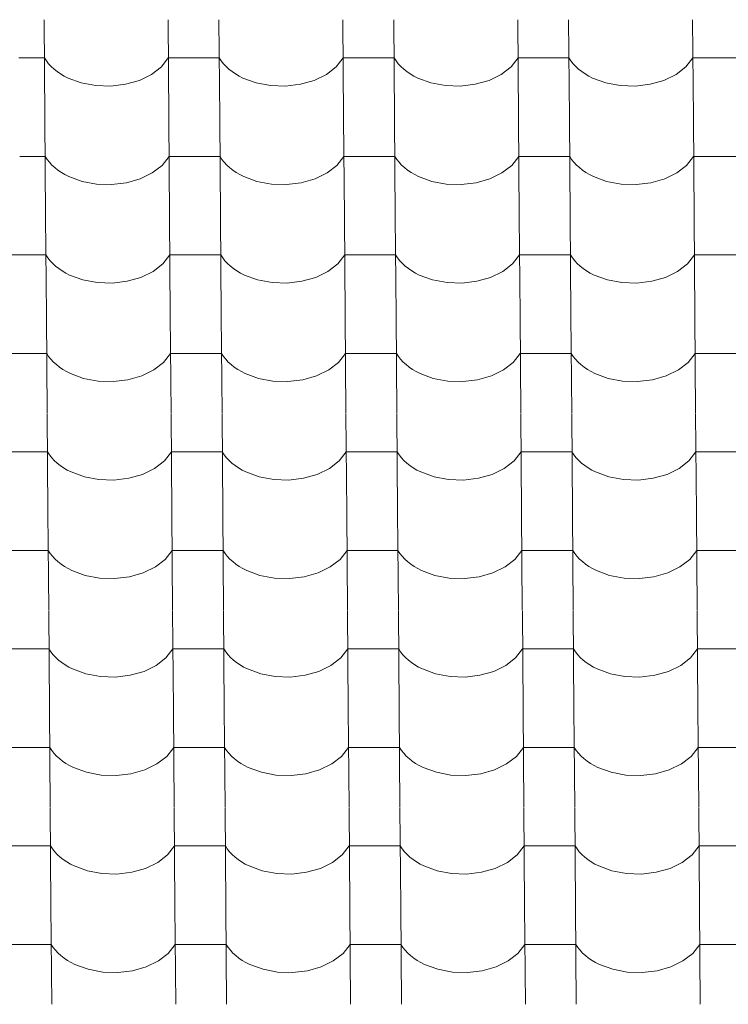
# Model space of a CAD drawing. Header units: millimetres. Extents: x -27785 to 104762, y -947 to 11132.
# Tile 121 of 146: x -3884 to -3216, y 8062 to 8991. Entities that reach past the tile are written whole.
import ezdxf

# ---------------------------------------------------------------- set-up
doc = ezdxf.new("R2010")
doc.units = ezdxf.units.MM
doc.header["$MEASUREMENT"] = 0
doc.layers.add('POHLED JIŽNÍ_1_Bourané_Výplně - Povrchové', color=7, linetype='Continuous')
doc.layers.add('POHLED JIŽNÍ_1_Konstrukce - nosné', color=7, linetype='Continuous')

# ---------------------------------------------------------------- blocks, each defined once
blk = doc.blocks.new('*X2', base_point=(-29303.7, -27473.93))
at = {"layer": 'POHLED JIŽNÍ_1_Bourané_Výplně - Povrchové', "color": 7, "linetype": 'Continuous', "lineweight": 13}
for p, q in [((-3861.29, 8991.3), (-3860.57, 8898.62)), ((-3744.33, 8991.3), (-3743.61, 8898.62)), ((-3696.29, 8991.3), (-3695.57, 8898.62)), ((-3579.33, 8991.3), (-3578.61, 8898.62)), ((-3531.3, 8991.3), (-3530.58, 8898.62)), ((-3414.34, 8991.3), (-3413.61, 8898.62)), ((-3366.3, 8991.3), (-3365.58, 8898.62)), ((-3249.34, 8991.3), (-3248.62, 8898.62)), ((-3861.01, 8955.14), (-3885.02, 8955.14)), ((-3861.01, 8955.14), (-3859.16, 8952.35)), ((-3750.65, 8946.75), (-3744.05, 8955.14)), ((-3720.03, 8955.14), (-3744.05, 8955.14)), ((-3696.01, 8955.14), (-3720.03, 8955.14)), ((-3696.01, 8955.14), (-3694.17, 8952.35)), ((-3585.65, 8946.75), (-3579.05, 8955.14)), ((-3555.03, 8955.14), (-3579.05, 8955.14)), ((-3531.02, 8955.14), (-3555.03, 8955.14)), ((-3531.02, 8955.14), (-3529.17, 8952.35)), ((-3420.66, 8946.75), (-3414.05, 8955.14)), ((-3390.04, 8955.14), (-3414.05, 8955.14)), ((-3366.02, 8955.14), (-3390.04, 8955.14)), ((-3366.02, 8955.14), (-3364.17, 8952.35)), ((-3255.66, 8946.75), (-3249.06, 8955.14)), ((-3225.04, 8955.14), (-3249.06, 8955.14)), ((-3201.02, 8955.14), (-3225.04, 8955.14)), ((-3859.16, 8952.35), (-3857.02, 8949.65)), ((-3857.02, 8949.65), (-3854.59, 8947.06)), ((-3854.59, 8947.06), (-3851.89, 8944.6)), ((-3851.89, 8944.6), (-3848.93, 8942.27)), ((-3759.9, 8939.58), (-3750.65, 8946.75)), ((-3694.17, 8952.35), (-3692.02, 8949.65)), ((-3692.02, 8949.65), (-3689.6, 8947.06)), ((-3689.6, 8947.06), (-3686.9, 8944.6)), ((-3686.9, 8944.6), (-3683.94, 8942.27)), ((-3594.91, 8939.58), (-3585.65, 8946.75)), ((-3529.17, 8952.35), (-3527.03, 8949.65)), ((-3527.03, 8949.65), (-3524.6, 8947.06)), ((-3524.6, 8947.06), (-3521.9, 8944.6)), ((-3521.9, 8944.6), (-3518.94, 8942.27)), ((-3429.91, 8939.58), (-3420.66, 8946.75)), ((-3364.17, 8952.35), (-3362.03, 8949.65)), ((-3362.03, 8949.65), (-3359.6, 8947.06)), ((-3359.6, 8947.06), (-3356.9, 8944.6)), ((-3356.9, 8944.6), (-3353.95, 8942.27)), ((-3264.91, 8939.58), (-3255.66, 8946.75)), ((-3848.93, 8942.27), (-3845.73, 8940.09)), ((-3845.73, 8940.09), (-3842.3, 8938.07)), ((-3842.3, 8938.07), (-3838.67, 8936.23)), ((-3838.67, 8936.23), (-3826.19, 8931.65)), ((-3771.34, 8933.99), (-3759.9, 8939.58)), ((-3683.94, 8942.27), (-3680.74, 8940.09)), ((-3680.74, 8940.09), (-3677.31, 8938.07)), ((-3677.31, 8938.07), (-3673.67, 8936.23)), ((-3673.67, 8936.23), (-3661.19, 8931.65)), ((-3606.34, 8933.99), (-3594.91, 8939.58)), ((-3518.94, 8942.27), (-3515.74, 8940.09)), ((-3515.74, 8940.09), (-3512.31, 8938.07)), ((-3512.31, 8938.07), (-3508.68, 8936.23)), ((-3508.68, 8936.23), (-3496.2, 8931.65)), ((-3441.34, 8933.99), (-3429.91, 8939.58)), ((-3353.95, 8942.27), (-3350.74, 8940.09)), ((-3350.74, 8940.09), (-3347.32, 8938.07)), ((-3347.32, 8938.07), (-3343.68, 8936.23)), ((-3343.68, 8936.23), (-3331.2, 8931.65)), ((-3276.35, 8933.99), (-3264.91, 8939.58)), ((-3826.19, 8931.65), (-3812.51, 8929.07)), ((-3812.51, 8929.07), (-3798.33, 8928.6)), ((-3798.33, 8928.6), (-3784.37, 8930.27)), ((-3784.37, 8930.27), (-3771.34, 8933.99)), ((-3661.19, 8931.65), (-3647.51, 8929.07)), ((-3647.51, 8929.07), (-3633.33, 8928.6)), ((-3633.33, 8928.6), (-3619.37, 8930.27)), ((-3619.37, 8930.27), (-3606.34, 8933.99)), ((-3496.2, 8931.65), (-3482.52, 8929.07)), ((-3482.52, 8929.07), (-3468.34, 8928.6)), ((-3468.34, 8928.6), (-3454.37, 8930.27)), ((-3454.37, 8930.27), (-3441.34, 8933.99)), ((-3331.2, 8931.65), (-3317.52, 8929.07)), ((-3317.52, 8929.07), (-3303.34, 8928.6)), ((-3303.34, 8928.6), (-3289.38, 8930.27)), ((-3289.38, 8930.27), (-3276.35, 8933.99)), ((-3860.57, 8898.29), (-3859.84, 8805.61)), ((-3743.6, 8898.29), (-3742.88, 8805.61)), ((-3695.57, 8898.29), (-3694.85, 8805.61)), ((-3578.61, 8898.29), (-3577.89, 8805.61)), ((-3530.57, 8898.29), (-3529.85, 8805.61)), ((-3413.61, 8898.29), (-3412.89, 8805.61)), ((-3365.58, 8898.29), (-3364.86, 8805.61)), ((-3248.62, 8898.29), (-3247.89, 8805.61)), ((-3860.28, 8862.13), (-3884.3, 8862.13)), ((-3860.28, 8862.13), (-3858.44, 8859.34)), ((-3749.92, 8853.74), (-3743.32, 8862.13)), ((-3719.31, 8862.13), (-3743.32, 8862.13)), ((-3695.29, 8862.13), (-3719.31, 8862.13)), ((-3695.29, 8862.13), (-3693.44, 8859.34)), ((-3584.93, 8853.74), (-3578.33, 8862.13)), ((-3554.31, 8862.13), (-3578.33, 8862.13)), ((-3530.29, 8862.13), (-3554.31, 8862.13)), ((-3530.29, 8862.13), (-3528.45, 8859.34)), ((-3419.93, 8853.74), (-3413.33, 8862.13)), ((-3389.31, 8862.13), (-3413.33, 8862.13)), ((-3365.3, 8862.13), (-3389.31, 8862.13)), ((-3365.3, 8862.13), (-3363.45, 8859.34)), ((-3254.94, 8853.74), (-3248.33, 8862.13)), ((-3224.32, 8862.13), (-3248.33, 8862.13)), ((-3200.3, 8862.13), (-3224.32, 8862.13)), ((-3858.44, 8859.34), (-3856.3, 8856.64)), ((-3856.3, 8856.64), (-3853.87, 8854.05)), ((-3853.87, 8854.05), (-3851.17, 8851.59)), ((-3851.17, 8851.59), (-3848.21, 8849.26)), ((-3759.18, 8846.57), (-3749.92, 8853.74)), ((-3693.44, 8859.34), (-3691.3, 8856.64)), ((-3691.3, 8856.64), (-3688.87, 8854.05)), ((-3688.87, 8854.05), (-3686.17, 8851.59)), ((-3686.17, 8851.59), (-3683.21, 8849.26)), ((-3594.18, 8846.57), (-3584.93, 8853.74)), ((-3528.45, 8859.34), (-3526.3, 8856.64)), ((-3526.3, 8856.64), (-3523.88, 8854.05)), ((-3523.88, 8854.05), (-3521.18, 8851.59)), ((-3521.18, 8851.59), (-3518.22, 8849.26)), ((-3429.19, 8846.57), (-3419.93, 8853.74)), ((-3363.45, 8859.34), (-3361.31, 8856.64)), ((-3361.31, 8856.64), (-3358.88, 8854.05)), ((-3358.88, 8854.05), (-3356.18, 8851.59)), ((-3356.18, 8851.59), (-3353.22, 8849.26)), ((-3264.19, 8846.57), (-3254.94, 8853.74)), ((-3848.21, 8849.26), (-3845.01, 8847.08)), ((-3845.01, 8847.08), (-3841.58, 8845.07)), ((-3841.58, 8845.07), (-3837.94, 8843.22)), ((-3837.94, 8843.22), (-3825.47, 8838.64)), ((-3770.61, 8840.98), (-3759.18, 8846.57)), ((-3683.21, 8849.26), (-3680.01, 8847.08)), ((-3680.01, 8847.08), (-3676.58, 8845.07)), ((-3676.58, 8845.07), (-3672.95, 8843.22)), ((-3672.95, 8843.22), (-3660.47, 8838.64)), ((-3605.62, 8840.98), (-3594.18, 8846.57)), ((-3518.22, 8849.26), (-3515.02, 8847.08)), ((-3515.02, 8847.08), (-3511.59, 8845.07)), ((-3511.59, 8845.07), (-3507.95, 8843.22)), ((-3507.95, 8843.22), (-3495.47, 8838.64)), ((-3440.62, 8840.98), (-3429.19, 8846.57)), ((-3353.22, 8849.26), (-3350.02, 8847.08)), ((-3350.02, 8847.08), (-3346.59, 8845.07)), ((-3346.59, 8845.07), (-3342.96, 8843.22)), ((-3342.96, 8843.22), (-3330.48, 8838.64)), ((-3275.62, 8840.98), (-3264.19, 8846.57)), ((-3825.47, 8838.64), (-3811.79, 8836.06)), ((-3811.79, 8836.06), (-3797.6, 8835.59)), ((-3797.6, 8835.59), (-3783.64, 8837.26)), ((-3783.64, 8837.26), (-3770.61, 8840.98)), ((-3660.47, 8838.64), (-3646.79, 8836.06)), ((-3646.79, 8836.06), (-3632.61, 8835.59)), ((-3632.61, 8835.59), (-3618.65, 8837.26)), ((-3618.65, 8837.26), (-3605.62, 8840.98)), ((-3495.47, 8838.64), (-3481.79, 8836.06)), ((-3481.79, 8836.06), (-3467.61, 8835.59)), ((-3467.61, 8835.59), (-3453.65, 8837.26)), ((-3453.65, 8837.26), (-3440.62, 8840.98)), ((-3330.48, 8838.64), (-3316.8, 8836.06)), ((-3316.8, 8836.06), (-3302.62, 8835.59)), ((-3302.62, 8835.59), (-3288.65, 8837.26)), ((-3288.65, 8837.26), (-3275.62, 8840.98)), ((-3859.84, 8805.28), (-3859.12, 8712.6)), ((-3742.88, 8805.28), (-3742.16, 8712.6)), ((-3694.85, 8805.28), (-3694.12, 8712.6)), ((-3577.88, 8805.28), (-3577.16, 8712.6)), ((-3529.85, 8805.28), (-3529.13, 8712.6)), ((-3412.89, 8805.28), (-3412.17, 8712.6)), ((-3364.85, 8805.28), (-3364.13, 8712.6)), ((-3247.89, 8805.28), (-3247.17, 8712.6)), ((-3883.58, 8769.12), (-3907.59, 8769.12)), ((-3859.56, 8769.12), (-3883.58, 8769.12)), ((-3859.56, 8769.12), (-3857.71, 8766.33)), ((-3749.2, 8760.73), (-3742.6, 8769.12)), ((-3718.58, 8769.12), (-3742.6, 8769.12)), ((-3694.56, 8769.12), (-3718.58, 8769.12)), ((-3694.56, 8769.12), (-3692.72, 8766.33)), ((-3584.21, 8760.73), (-3577.6, 8769.12)), ((-3553.59, 8769.12), (-3577.6, 8769.12)), ((-3529.57, 8769.12), (-3553.59, 8769.12)), ((-3529.57, 8769.12), (-3527.72, 8766.33)), ((-3419.21, 8760.73), (-3412.61, 8769.12)), ((-3388.59, 8769.12), (-3412.61, 8769.12)), ((-3364.57, 8769.12), (-3388.59, 8769.12)), ((-3364.57, 8769.12), (-3362.73, 8766.33)), ((-3254.21, 8760.73), (-3247.61, 8769.12)), ((-3223.59, 8769.12), (-3247.61, 8769.12)), ((-3199.58, 8769.12), (-3223.59, 8769.12)), ((-3857.71, 8766.33), (-3855.57, 8763.63)), ((-3855.57, 8763.63), (-3853.14, 8761.04)), ((-3853.14, 8761.04), (-3850.44, 8758.58)), ((-3850.44, 8758.58), (-3847.49, 8756.25)), ((-3758.46, 8753.56), (-3749.2, 8760.73)), ((-3692.72, 8766.33), (-3690.58, 8763.63)), ((-3690.58, 8763.63), (-3688.15, 8761.04)), ((-3688.15, 8761.04), (-3685.45, 8758.58)), ((-3685.45, 8758.58), (-3682.49, 8756.25)), ((-3593.46, 8753.56), (-3584.21, 8760.73)), ((-3527.72, 8766.33), (-3525.58, 8763.63)), ((-3525.58, 8763.63), (-3523.15, 8761.04)), ((-3523.15, 8761.04), (-3520.45, 8758.58)), ((-3520.45, 8758.58), (-3517.49, 8756.25)), ((-3428.46, 8753.56), (-3419.21, 8760.73)), ((-3362.73, 8766.33), (-3360.58, 8763.63)), ((-3360.58, 8763.63), (-3358.16, 8761.04)), ((-3358.16, 8761.04), (-3355.46, 8758.58)), ((-3355.46, 8758.58), (-3352.5, 8756.25)), ((-3263.47, 8753.56), (-3254.21, 8760.73)), ((-3847.49, 8756.25), (-3844.28, 8754.07)), ((-3844.28, 8754.07), (-3840.86, 8752.06)), ((-3840.86, 8752.06), (-3837.22, 8750.21)), ((-3837.22, 8750.21), (-3824.74, 8745.64)), ((-3769.89, 8747.97), (-3758.46, 8753.56)), ((-3682.49, 8756.25), (-3679.29, 8754.07)), ((-3679.29, 8754.07), (-3675.86, 8752.06)), ((-3675.86, 8752.06), (-3672.22, 8750.21)), ((-3672.22, 8750.21), (-3659.75, 8745.64)), ((-3604.89, 8747.97), (-3593.46, 8753.56)), ((-3517.49, 8756.25), (-3514.29, 8754.07)), ((-3514.29, 8754.07), (-3510.86, 8752.06)), ((-3510.86, 8752.06), (-3507.23, 8750.21)), ((-3507.23, 8750.21), (-3494.75, 8745.64)), ((-3439.9, 8747.97), (-3428.46, 8753.56)), ((-3352.5, 8756.25), (-3349.3, 8754.07)), ((-3349.3, 8754.07), (-3345.87, 8752.06)), ((-3345.87, 8752.06), (-3342.23, 8750.21)), ((-3342.23, 8750.21), (-3329.75, 8745.64)), ((-3274.9, 8747.97), (-3263.47, 8753.56)), ((-3824.74, 8745.64), (-3811.06, 8743.05)), ((-3811.06, 8743.05), (-3796.88, 8742.58)), ((-3796.88, 8742.58), (-3782.92, 8744.25)), ((-3782.92, 8744.25), (-3769.89, 8747.97)), ((-3659.75, 8745.64), (-3646.07, 8743.05)), ((-3646.07, 8743.05), (-3631.88, 8742.58)), ((-3631.88, 8742.58), (-3617.92, 8744.25)), ((-3617.92, 8744.25), (-3604.89, 8747.97)), ((-3494.75, 8745.64), (-3481.07, 8743.05)), ((-3481.07, 8743.05), (-3466.89, 8742.58)), ((-3466.89, 8742.58), (-3452.93, 8744.25)), ((-3452.93, 8744.25), (-3439.9, 8747.97)), ((-3329.75, 8745.64), (-3316.07, 8743.05)), ((-3316.07, 8743.05), (-3301.89, 8742.58)), ((-3301.89, 8742.58), (-3287.93, 8744.25)), ((-3287.93, 8744.25), (-3274.9, 8747.97)), ((-3859.12, 8712.27), (-3858.4, 8619.59)), ((-3742.16, 8712.27), (-3741.44, 8619.59)), ((-3694.12, 8712.27), (-3693.4, 8619.59)), ((-3577.16, 8712.27), (-3576.44, 8619.59)), ((-3529.13, 8712.27), (-3528.41, 8619.59)), ((-3412.16, 8712.27), (-3411.44, 8619.59)), ((-3364.13, 8712.27), (-3363.41, 8619.59)), ((-3247.17, 8712.27), (-3246.45, 8619.59)), ((-3882.85, 8676.11), (-3906.87, 8676.11)), ((-3858.84, 8676.11), (-3882.85, 8676.11)), ((-3858.84, 8676.11), (-3856.99, 8673.32)), ((-3748.48, 8667.73), (-3741.87, 8676.11)), ((-3717.86, 8676.11), (-3741.87, 8676.11)), ((-3693.84, 8676.11), (-3717.86, 8676.11)), ((-3693.84, 8676.11), (-3692, 8673.32)), ((-3583.48, 8667.73), (-3576.88, 8676.11)), ((-3552.86, 8676.11), (-3576.88, 8676.11)), ((-3528.84, 8676.11), (-3552.86, 8676.11)), ((-3528.84, 8676.11), (-3527, 8673.32)), ((-3418.49, 8667.73), (-3411.88, 8676.11)), ((-3387.87, 8676.11), (-3411.88, 8676.11)), ((-3363.85, 8676.11), (-3387.87, 8676.11)), ((-3363.85, 8676.11), (-3362, 8673.32)), ((-3253.49, 8667.73), (-3246.89, 8676.11)), ((-3222.87, 8676.11), (-3246.89, 8676.11)), ((-3198.85, 8676.11), (-3222.87, 8676.11)), ((-3856.99, 8673.32), (-3854.85, 8670.62)), ((-3854.85, 8670.62), (-3852.42, 8668.03)), ((-3852.42, 8668.03), (-3849.72, 8665.57)), ((-3849.72, 8665.57), (-3846.76, 8663.24)), ((-3757.73, 8660.55), (-3748.48, 8667.73)), ((-3692, 8673.32), (-3689.85, 8670.62)), ((-3689.85, 8670.62), (-3687.43, 8668.03)), ((-3687.43, 8668.03), (-3684.72, 8665.57)), ((-3684.72, 8665.57), (-3681.77, 8663.24)), ((-3592.74, 8660.55), (-3583.48, 8667.73)), ((-3527, 8673.32), (-3524.86, 8670.62)), ((-3524.86, 8670.62), (-3522.43, 8668.03)), ((-3522.43, 8668.03), (-3519.73, 8665.57)), ((-3519.73, 8665.57), (-3516.77, 8663.24)), ((-3427.74, 8660.55), (-3418.49, 8667.73)), ((-3362, 8673.32), (-3359.86, 8670.62)), ((-3359.86, 8670.62), (-3357.43, 8668.03)), ((-3357.43, 8668.03), (-3354.73, 8665.57)), ((-3354.73, 8665.57), (-3351.77, 8663.24)), ((-3262.74, 8660.55), (-3253.49, 8667.73)), ((-3846.76, 8663.24), (-3843.56, 8661.07)), ((-3843.56, 8661.07), (-3840.13, 8659.05)), ((-3840.13, 8659.05), (-3836.5, 8657.2)), ((-3836.5, 8657.2), (-3824.02, 8652.63)), ((-3769.16, 8654.96), (-3757.73, 8660.55)), ((-3681.77, 8663.24), (-3678.56, 8661.07)), ((-3678.56, 8661.07), (-3675.14, 8659.05)), ((-3675.14, 8659.05), (-3671.5, 8657.2)), ((-3671.5, 8657.2), (-3659.02, 8652.63)), ((-3604.17, 8654.96), (-3592.74, 8660.55)), ((-3516.77, 8663.24), (-3513.57, 8661.07)), ((-3513.57, 8661.07), (-3510.14, 8659.05)), ((-3510.14, 8659.05), (-3506.51, 8657.2)), ((-3506.51, 8657.2), (-3494.03, 8652.63)), ((-3439.17, 8654.96), (-3427.74, 8660.55)), ((-3351.77, 8663.24), (-3348.57, 8661.07)), ((-3348.57, 8661.07), (-3345.15, 8659.05)), ((-3345.15, 8659.05), (-3341.51, 8657.2)), ((-3341.51, 8657.2), (-3329.03, 8652.63)), ((-3274.18, 8654.96), (-3262.74, 8660.55)), ((-3824.02, 8652.63), (-3810.34, 8650.04)), ((-3810.34, 8650.04), (-3796.16, 8649.57)), ((-3796.16, 8649.57), (-3782.19, 8651.24)), ((-3782.19, 8651.24), (-3769.16, 8654.96)), ((-3659.02, 8652.63), (-3645.34, 8650.04)), ((-3645.34, 8650.04), (-3631.16, 8649.57)), ((-3631.16, 8649.57), (-3617.2, 8651.24)), ((-3617.2, 8651.24), (-3604.17, 8654.96)), ((-3494.03, 8652.63), (-3480.35, 8650.04)), ((-3480.35, 8650.04), (-3466.16, 8649.57)), ((-3466.16, 8649.57), (-3452.2, 8651.24)), ((-3452.2, 8651.24), (-3439.17, 8654.96)), ((-3329.03, 8652.63), (-3315.35, 8650.04)), ((-3315.35, 8650.04), (-3301.17, 8649.57)), ((-3301.17, 8649.57), (-3287.21, 8651.24)), ((-3287.21, 8651.24), (-3274.18, 8654.96)), ((-3858.39, 8619.26), (-3857.67, 8526.58)), ((-3741.43, 8619.26), (-3740.71, 8526.58)), ((-3693.4, 8619.26), (-3692.68, 8526.58)), ((-3576.44, 8619.26), (-3575.72, 8526.58)), ((-3528.4, 8619.26), (-3527.68, 8526.58)), ((-3411.44, 8619.26), (-3410.72, 8526.58)), ((-3363.41, 8619.26), (-3362.69, 8526.58)), ((-3246.44, 8619.26), (-3245.72, 8526.58)), ((-3882.13, 8583.1), (-3906.15, 8583.1)), ((-3858.11, 8583.1), (-3882.13, 8583.1)), ((-3858.11, 8583.1), (-3856.27, 8580.31)), ((-3747.75, 8574.72), (-3741.15, 8583.1)), ((-3717.13, 8583.1), (-3741.15, 8583.1)), ((-3693.12, 8583.1), (-3717.13, 8583.1)), ((-3693.12, 8583.1), (-3691.27, 8580.31)), ((-3582.76, 8574.72), (-3576.16, 8583.1)), ((-3552.14, 8583.1), (-3576.16, 8583.1)), ((-3528.12, 8583.1), (-3552.14, 8583.1)), ((-3528.12, 8583.1), (-3526.28, 8580.31)), ((-3417.76, 8574.72), (-3411.16, 8583.1)), ((-3387.14, 8583.1), (-3411.16, 8583.1)), ((-3363.13, 8583.1), (-3387.14, 8583.1)), ((-3363.13, 8583.1), (-3361.28, 8580.31)), ((-3252.77, 8574.72), (-3246.16, 8583.1)), ((-3222.15, 8583.1), (-3246.16, 8583.1)), ((-3198.13, 8583.1), (-3222.15, 8583.1)), ((-3856.27, 8580.31), (-3854.13, 8577.61)), ((-3854.13, 8577.61), (-3851.7, 8575.03)), ((-3851.7, 8575.03), (-3849, 8572.56)), ((-3849, 8572.56), (-3846.04, 8570.24)), ((-3757.01, 8567.54), (-3747.75, 8574.72)), ((-3691.27, 8580.31), (-3689.13, 8577.61)), ((-3689.13, 8577.61), (-3686.7, 8575.03)), ((-3686.7, 8575.03), (-3684, 8572.56)), ((-3684, 8572.56), (-3681.04, 8570.24)), ((-3592.01, 8567.54), (-3582.76, 8574.72)), ((-3526.28, 8580.31), (-3524.13, 8577.61)), ((-3524.13, 8577.61), (-3521.71, 8575.03)), ((-3521.71, 8575.03), (-3519.01, 8572.56)), ((-3519.01, 8572.56), (-3516.05, 8570.24)), ((-3427.02, 8567.54), (-3417.76, 8574.72)), ((-3361.28, 8580.31), (-3359.14, 8577.61)), ((-3359.14, 8577.61), (-3356.71, 8575.03)), ((-3356.71, 8575.03), (-3354.01, 8572.56)), ((-3354.01, 8572.56), (-3351.05, 8570.24)), ((-3262.02, 8567.54), (-3252.77, 8574.72)), ((-3846.04, 8570.24), (-3842.84, 8568.06)), ((-3842.84, 8568.06), (-3839.41, 8566.04)), ((-3839.41, 8566.04), (-3835.77, 8564.19)), ((-3835.77, 8564.19), (-3823.29, 8559.62)), ((-3768.44, 8561.95), (-3757.01, 8567.54)), ((-3681.04, 8570.24), (-3677.84, 8568.06)), ((-3677.84, 8568.06), (-3674.41, 8566.04)), ((-3674.41, 8566.04), (-3670.78, 8564.19)), ((-3670.78, 8564.19), (-3658.3, 8559.62)), ((-3603.45, 8561.95), (-3592.01, 8567.54)), ((-3516.05, 8570.24), (-3512.85, 8568.06)), ((-3512.85, 8568.06), (-3509.42, 8566.04)), ((-3509.42, 8566.04), (-3505.78, 8564.19)), ((-3505.78, 8564.19), (-3493.3, 8559.62)), ((-3438.45, 8561.95), (-3427.02, 8567.54)), ((-3351.05, 8570.24), (-3347.85, 8568.06)), ((-3347.85, 8568.06), (-3344.42, 8566.04)), ((-3344.42, 8566.04), (-3340.79, 8564.19)), ((-3340.79, 8564.19), (-3328.31, 8559.62)), ((-3273.45, 8561.95), (-3262.02, 8567.54)), ((-3823.29, 8559.62), (-3809.62, 8557.03)), ((-3809.62, 8557.03), (-3795.43, 8556.56)), ((-3795.43, 8556.56), (-3781.47, 8558.23)), ((-3781.47, 8558.23), (-3768.44, 8561.95)), ((-3658.3, 8559.62), (-3644.62, 8557.03)), ((-3644.62, 8557.03), (-3630.44, 8556.56)), ((-3630.44, 8556.56), (-3616.48, 8558.23)), ((-3616.48, 8558.23), (-3603.45, 8561.95)), ((-3493.3, 8559.62), (-3479.62, 8557.03)), ((-3479.62, 8557.03), (-3465.44, 8556.56)), ((-3465.44, 8556.56), (-3451.48, 8558.23)), ((-3451.48, 8558.23), (-3438.45, 8561.95)), ((-3328.31, 8559.62), (-3314.63, 8557.03)), ((-3314.63, 8557.03), (-3300.45, 8556.56)), ((-3300.45, 8556.56), (-3286.48, 8558.23)), ((-3286.48, 8558.23), (-3273.45, 8561.95)), ((-3857.67, 8526.25), (-3856.95, 8433.57)), ((-3740.71, 8526.25), (-3739.99, 8433.57)), ((-3692.67, 8526.25), (-3691.95, 8433.57)), ((-3575.71, 8526.25), (-3574.99, 8433.57)), ((-3527.68, 8526.25), (-3526.96, 8433.57)), ((-3410.72, 8526.25), (-3410, 8433.57)), ((-3362.68, 8526.25), (-3361.96, 8433.57)), ((-3245.72, 8526.25), (-3245, 8433.57)), ((-3881.41, 8490.09), (-3905.42, 8490.09)), ((-3857.39, 8490.09), (-3881.41, 8490.09)), ((-3857.39, 8490.09), (-3855.54, 8487.3)), ((-3747.03, 8481.71), (-3740.43, 8490.09)), ((-3716.41, 8490.09), (-3740.43, 8490.09)), ((-3692.39, 8490.09), (-3716.41, 8490.09)), ((-3692.39, 8490.09), (-3690.55, 8487.3)), ((-3582.03, 8481.71), (-3575.43, 8490.09)), ((-3551.41, 8490.09), (-3575.43, 8490.09)), ((-3527.4, 8490.09), (-3551.41, 8490.09)), ((-3527.4, 8490.09), (-3525.55, 8487.3)), ((-3417.04, 8481.71), (-3410.44, 8490.09)), ((-3386.42, 8490.09), (-3410.44, 8490.09)), ((-3362.4, 8490.09), (-3386.42, 8490.09)), ((-3362.4, 8490.09), (-3360.56, 8487.3)), ((-3252.04, 8481.71), (-3245.44, 8490.09)), ((-3221.42, 8490.09), (-3245.44, 8490.09)), ((-3197.41, 8490.09), (-3221.42, 8490.09)), ((-3855.54, 8487.3), (-3853.4, 8484.6)), ((-3853.4, 8484.6), (-3850.97, 8482.02)), ((-3850.97, 8482.02), (-3848.27, 8479.55)), ((-3848.27, 8479.55), (-3845.31, 8477.23)), ((-3756.28, 8474.54), (-3747.03, 8481.71)), ((-3690.55, 8487.3), (-3688.41, 8484.6)), ((-3688.41, 8484.6), (-3685.98, 8482.02)), ((-3685.98, 8482.02), (-3683.28, 8479.55)), ((-3683.28, 8479.55), (-3680.32, 8477.23)), ((-3591.29, 8474.54), (-3582.03, 8481.71)), ((-3525.55, 8487.3), (-3523.41, 8484.6)), ((-3523.41, 8484.6), (-3520.98, 8482.02)), ((-3520.98, 8482.02), (-3518.28, 8479.55)), ((-3518.28, 8479.55), (-3515.32, 8477.23)), ((-3426.29, 8474.54), (-3417.04, 8481.71)), ((-3360.56, 8487.3), (-3358.41, 8484.6)), ((-3358.41, 8484.6), (-3355.99, 8482.02)), ((-3355.99, 8482.02), (-3353.29, 8479.55)), ((-3353.29, 8479.55), (-3350.33, 8477.23)), ((-3261.3, 8474.54), (-3252.04, 8481.71)), ((-3845.31, 8477.23), (-3842.11, 8475.05)), ((-3842.11, 8475.05), (-3838.69, 8473.03)), ((-3838.69, 8473.03), (-3835.05, 8471.18)), ((-3835.05, 8471.18), (-3822.57, 8466.61)), ((-3767.72, 8468.94), (-3756.28, 8474.54)), ((-3680.32, 8477.23), (-3677.12, 8475.05)), ((-3677.12, 8475.05), (-3673.69, 8473.03)), ((-3673.69, 8473.03), (-3670.05, 8471.18)), ((-3670.05, 8471.18), (-3657.57, 8466.61)), ((-3602.72, 8468.94), (-3591.29, 8474.54)), ((-3515.32, 8477.23), (-3512.12, 8475.05)), ((-3512.12, 8475.05), (-3508.69, 8473.03)), ((-3508.69, 8473.03), (-3505.06, 8471.18)), ((-3505.06, 8471.18), (-3492.58, 8466.61)), ((-3437.73, 8468.94), (-3426.29, 8474.54)), ((-3350.33, 8477.23), (-3347.13, 8475.05)), ((-3347.13, 8475.05), (-3343.7, 8473.03)), ((-3343.7, 8473.03), (-3340.06, 8471.18)), ((-3340.06, 8471.18), (-3327.58, 8466.61)), ((-3272.73, 8468.94), (-3261.3, 8474.54)), ((-3822.57, 8466.61), (-3808.89, 8464.02)), ((-3808.89, 8464.02), (-3794.71, 8463.55)), ((-3794.71, 8463.55), (-3780.75, 8465.22)), ((-3780.75, 8465.22), (-3767.72, 8468.94)), ((-3657.57, 8466.61), (-3643.9, 8464.02)), ((-3643.9, 8464.02), (-3629.71, 8463.55)), ((-3629.71, 8463.55), (-3615.75, 8465.22)), ((-3615.75, 8465.22), (-3602.72, 8468.94)), ((-3492.58, 8466.61), (-3478.9, 8464.02)), ((-3478.9, 8464.02), (-3464.72, 8463.55)), ((-3464.72, 8463.55), (-3450.76, 8465.22)), ((-3450.76, 8465.22), (-3437.73, 8468.94)), ((-3327.58, 8466.61), (-3313.9, 8464.02)), ((-3313.9, 8464.02), (-3299.72, 8463.55)), ((-3299.72, 8463.55), (-3285.76, 8465.22)), ((-3285.76, 8465.22), (-3272.73, 8468.94)), ((-3856.95, 8433.24), (-3856.23, 8340.57)), ((-3739.99, 8433.24), (-3739.26, 8340.57)), ((-3691.95, 8433.24), (-3691.23, 8340.57)), ((-3574.99, 8433.24), (-3574.27, 8340.57)), ((-3526.96, 8433.24), (-3526.23, 8340.57)), ((-3409.99, 8433.24), (-3409.27, 8340.57)), ((-3361.96, 8433.24), (-3361.24, 8340.57)), ((-3245, 8433.24), (-3244.28, 8340.57)), ((-3880.68, 8397.08), (-3904.7, 8397.08)), ((-3856.67, 8397.08), (-3880.68, 8397.08)), ((-3856.67, 8397.08), (-3854.82, 8394.29)), ((-3746.31, 8388.7), (-3739.7, 8397.08)), ((-3715.69, 8397.08), (-3739.7, 8397.08)), ((-3691.67, 8397.08), (-3715.69, 8397.08)), ((-3691.67, 8397.08), (-3689.82, 8394.29)), ((-3581.31, 8388.7), (-3574.71, 8397.08)), ((-3550.69, 8397.08), (-3574.71, 8397.08)), ((-3526.67, 8397.08), (-3550.69, 8397.08)), ((-3526.67, 8397.08), (-3524.83, 8394.29)), ((-3416.31, 8388.7), (-3409.71, 8397.08)), ((-3385.69, 8397.08), (-3409.71, 8397.08)), ((-3361.68, 8397.08), (-3385.69, 8397.08)), ((-3361.68, 8397.08), (-3359.83, 8394.29)), ((-3251.32, 8388.7), (-3244.72, 8397.08)), ((-3220.7, 8397.08), (-3244.72, 8397.08)), ((-3196.68, 8397.08), (-3220.7, 8397.08)), ((-3854.82, 8394.29), (-3852.68, 8391.59)), ((-3852.68, 8391.59), (-3850.25, 8389.01)), ((-3850.25, 8389.01), (-3847.55, 8386.54)), ((-3847.55, 8386.54), (-3844.59, 8384.22)), ((-3755.56, 8381.53), (-3746.31, 8388.7)), ((-3689.82, 8394.29), (-3687.68, 8391.59)), ((-3687.68, 8391.59), (-3685.25, 8389.01)), ((-3685.25, 8389.01), (-3682.55, 8386.54)), ((-3682.55, 8386.54), (-3679.6, 8384.22)), ((-3590.56, 8381.53), (-3581.31, 8388.7)), ((-3524.83, 8394.29), (-3522.69, 8391.59)), ((-3522.69, 8391.59), (-3520.26, 8389.01)), ((-3520.26, 8389.01), (-3517.56, 8386.54)), ((-3517.56, 8386.54), (-3514.6, 8384.22)), ((-3425.57, 8381.53), (-3416.31, 8388.7)), ((-3359.83, 8394.29), (-3357.69, 8391.59)), ((-3357.69, 8391.59), (-3355.26, 8389.01)), ((-3355.26, 8389.01), (-3352.56, 8386.54)), ((-3352.56, 8386.54), (-3349.6, 8384.22)), ((-3260.57, 8381.53), (-3251.32, 8388.7)), ((-3844.59, 8384.22), (-3841.39, 8382.04)), ((-3841.39, 8382.04), (-3837.96, 8380.02)), ((-3837.96, 8380.02), (-3834.33, 8378.17)), ((-3834.33, 8378.17), (-3821.85, 8373.6)), ((-3766.99, 8375.94), (-3755.56, 8381.53)), ((-3679.6, 8384.22), (-3676.39, 8382.04)), ((-3676.39, 8382.04), (-3672.97, 8380.02)), ((-3672.97, 8380.02), (-3669.33, 8378.17)), ((-3669.33, 8378.17), (-3656.85, 8373.6)), ((-3602, 8375.94), (-3590.56, 8381.53)), ((-3514.6, 8384.22), (-3511.4, 8382.04)), ((-3511.4, 8382.04), (-3507.97, 8380.02)), ((-3507.97, 8380.02), (-3504.33, 8378.17)), ((-3504.33, 8378.17), (-3491.86, 8373.6)), ((-3437, 8375.94), (-3425.57, 8381.53)), ((-3349.6, 8384.22), (-3346.4, 8382.04)), ((-3346.4, 8382.04), (-3342.97, 8380.02)), ((-3342.97, 8380.02), (-3339.34, 8378.17)), ((-3339.34, 8378.17), (-3326.86, 8373.6)), ((-3272.01, 8375.94), (-3260.57, 8381.53)), ((-3821.85, 8373.6), (-3808.17, 8371.01)), ((-3808.17, 8371.01), (-3793.99, 8370.54)), ((-3793.99, 8370.54), (-3780.02, 8372.21)), ((-3780.02, 8372.21), (-3766.99, 8375.94)), ((-3656.85, 8373.6), (-3643.17, 8371.01)), ((-3643.17, 8371.01), (-3628.99, 8370.54)), ((-3628.99, 8370.54), (-3615.03, 8372.21)), ((-3615.03, 8372.21), (-3602, 8375.94)), ((-3491.86, 8373.6), (-3478.18, 8371.01)), ((-3478.18, 8371.01), (-3463.99, 8370.54)), ((-3463.99, 8370.54), (-3450.03, 8372.21)), ((-3450.03, 8372.21), (-3437, 8375.94)), ((-3326.86, 8373.6), (-3313.18, 8371.01)), ((-3313.18, 8371.01), (-3299, 8370.54)), ((-3299, 8370.54), (-3285.04, 8372.21)), ((-3285.04, 8372.21), (-3272.01, 8375.94)), ((-3856.22, 8340.23), (-3855.5, 8247.56)), ((-3739.26, 8340.23), (-3738.54, 8247.56)), ((-3691.23, 8340.23), (-3690.51, 8247.56)), ((-3574.27, 8340.23), (-3573.54, 8247.56)), ((-3526.23, 8340.23), (-3525.51, 8247.56)), ((-3409.27, 8340.23), (-3408.55, 8247.56)), ((-3361.24, 8340.23), (-3360.51, 8247.56)), ((-3244.27, 8340.23), (-3243.55, 8247.56)), ((-3879.96, 8304.07), (-3903.98, 8304.07)), ((-3855.94, 8304.07), (-3879.96, 8304.07)), ((-3855.94, 8304.07), (-3854.1, 8301.28)), ((-3745.58, 8295.69), (-3738.98, 8304.07)), ((-3714.96, 8304.07), (-3738.98, 8304.07)), ((-3690.95, 8304.07), (-3714.96, 8304.07)), ((-3690.95, 8304.07), (-3689.1, 8301.28)), ((-3580.59, 8295.69), (-3573.98, 8304.07)), ((-3549.97, 8304.07), (-3573.98, 8304.07)), ((-3525.95, 8304.07), (-3549.97, 8304.07)), ((-3525.95, 8304.07), (-3524.1, 8301.28)), ((-3415.59, 8295.69), (-3408.99, 8304.07)), ((-3384.97, 8304.07), (-3408.99, 8304.07)), ((-3360.95, 8304.07), (-3384.97, 8304.07)), ((-3360.95, 8304.07), (-3359.11, 8301.28)), ((-3250.6, 8295.69), (-3243.99, 8304.07)), ((-3219.98, 8304.07), (-3243.99, 8304.07)), ((-3195.96, 8304.07), (-3219.98, 8304.07)), ((-3854.1, 8301.28), (-3851.95, 8298.59)), ((-3851.95, 8298.59), (-3849.53, 8296)), ((-3849.53, 8296), (-3846.83, 8293.53)), ((-3846.83, 8293.53), (-3843.87, 8291.21)), ((-3754.84, 8288.52), (-3745.58, 8295.69)), ((-3689.1, 8301.28), (-3686.96, 8298.59)), ((-3686.96, 8298.59), (-3684.53, 8296)), ((-3684.53, 8296), (-3681.83, 8293.53)), ((-3681.83, 8293.53), (-3678.87, 8291.21)), ((-3589.84, 8288.52), (-3580.59, 8295.69)), ((-3524.1, 8301.28), (-3521.96, 8298.59)), ((-3521.96, 8298.59), (-3519.53, 8296)), ((-3519.53, 8296), (-3516.83, 8293.53)), ((-3516.83, 8293.53), (-3513.88, 8291.21)), ((-3424.85, 8288.52), (-3415.59, 8295.69)), ((-3359.11, 8301.28), (-3356.97, 8298.59)), ((-3356.97, 8298.59), (-3354.54, 8296)), ((-3354.54, 8296), (-3351.84, 8293.53)), ((-3351.84, 8293.53), (-3348.88, 8291.21)), ((-3259.85, 8288.52), (-3250.6, 8295.69)), ((-3843.87, 8291.21), (-3840.67, 8289.03)), ((-3840.67, 8289.03), (-3837.24, 8287.01)), ((-3837.24, 8287.01), (-3833.6, 8285.16)), ((-3833.6, 8285.16), (-3821.12, 8280.59)), ((-3766.27, 8282.93), (-3754.84, 8288.52)), ((-3678.87, 8291.21), (-3675.67, 8289.03)), ((-3675.67, 8289.03), (-3672.24, 8287.01)), ((-3672.24, 8287.01), (-3668.61, 8285.16)), ((-3668.61, 8285.16), (-3656.13, 8280.59)), ((-3601.27, 8282.93), (-3589.84, 8288.52)), ((-3513.88, 8291.21), (-3510.67, 8289.03)), ((-3510.67, 8289.03), (-3507.25, 8287.01)), ((-3507.25, 8287.01), (-3503.61, 8285.16)), ((-3503.61, 8285.16), (-3491.13, 8280.59)), ((-3436.28, 8282.93), (-3424.85, 8288.52)), ((-3348.88, 8291.21), (-3345.68, 8289.03)), ((-3345.68, 8289.03), (-3342.25, 8287.01)), ((-3342.25, 8287.01), (-3338.61, 8285.16)), ((-3338.61, 8285.16), (-3326.14, 8280.59)), ((-3271.28, 8282.93), (-3259.85, 8288.52)), ((-3821.12, 8280.59), (-3807.44, 8278)), ((-3807.44, 8278), (-3793.26, 8277.53)), ((-3793.26, 8277.53), (-3779.3, 8279.2)), ((-3779.3, 8279.2), (-3766.27, 8282.93)), ((-3656.13, 8280.59), (-3642.45, 8278)), ((-3642.45, 8278), (-3628.27, 8277.53)), ((-3628.27, 8277.53), (-3614.3, 8279.2)), ((-3614.3, 8279.2), (-3601.27, 8282.93)), ((-3491.13, 8280.59), (-3477.45, 8278)), ((-3477.45, 8278), (-3463.27, 8277.53)), ((-3463.27, 8277.53), (-3449.31, 8279.2)), ((-3449.31, 8279.2), (-3436.28, 8282.93)), ((-3326.14, 8280.59), (-3312.46, 8278)), ((-3312.46, 8278), (-3298.27, 8277.53)), ((-3298.27, 8277.53), (-3284.31, 8279.2)), ((-3284.31, 8279.2), (-3271.28, 8282.93)), ((-3855.5, 8247.22), (-3854.78, 8154.55)), ((-3738.54, 8247.22), (-3737.82, 8154.55)), ((-3690.5, 8247.22), (-3689.78, 8154.55)), ((-3573.54, 8247.22), (-3572.82, 8154.55)), ((-3525.51, 8247.22), (-3524.79, 8154.55)), ((-3408.55, 8247.22), (-3407.82, 8154.55)), ((-3360.51, 8247.22), (-3359.79, 8154.55)), ((-3243.55, 8247.22), (-3242.83, 8154.55)), ((-3879.24, 8211.07), (-3903.25, 8211.07)), ((-3855.22, 8211.07), (-3879.24, 8211.07)), ((-3855.22, 8211.07), (-3853.37, 8208.27)), ((-3744.86, 8202.68), (-3738.26, 8211.07)), ((-3714.24, 8211.07), (-3738.26, 8211.07)), ((-3690.22, 8211.07), (-3714.24, 8211.07)), ((-3690.22, 8211.07), (-3688.38, 8208.27)), ((-3579.86, 8202.68), (-3573.26, 8211.07)), ((-3549.24, 8211.07), (-3573.26, 8211.07)), ((-3525.23, 8211.07), (-3549.24, 8211.07)), ((-3525.23, 8211.07), (-3523.38, 8208.27)), ((-3414.87, 8202.68), (-3408.26, 8211.07)), ((-3384.25, 8211.07), (-3408.26, 8211.07)), ((-3360.23, 8211.07), (-3384.25, 8211.07)), ((-3360.23, 8211.07), (-3358.38, 8208.27)), ((-3249.87, 8202.68), (-3243.27, 8211.07)), ((-3219.25, 8211.07), (-3243.27, 8211.07)), ((-3195.23, 8211.07), (-3219.25, 8211.07)), ((-3853.37, 8208.27), (-3851.23, 8205.58)), ((-3851.23, 8205.58), (-3848.8, 8202.99)), ((-3848.8, 8202.99), (-3846.1, 8200.53)), ((-3846.1, 8200.53), (-3843.14, 8198.2)), ((-3754.11, 8195.51), (-3744.86, 8202.68)), ((-3688.38, 8208.27), (-3686.23, 8205.58)), ((-3686.23, 8205.58), (-3683.81, 8202.99)), ((-3683.81, 8202.99), (-3681.11, 8200.53)), ((-3681.11, 8200.53), (-3678.15, 8198.2)), ((-3589.12, 8195.51), (-3579.86, 8202.68)), ((-3523.38, 8208.27), (-3521.24, 8205.58)), ((-3521.24, 8205.58), (-3518.81, 8202.99)), ((-3518.81, 8202.99), (-3516.11, 8200.53)), ((-3516.11, 8200.53), (-3513.15, 8198.2)), ((-3424.12, 8195.51), (-3414.87, 8202.68)), ((-3358.38, 8208.27), (-3356.24, 8205.58)), ((-3356.24, 8205.58), (-3353.82, 8202.99)), ((-3353.82, 8202.99), (-3351.11, 8200.53)), ((-3351.11, 8200.53), (-3348.16, 8198.2)), ((-3259.13, 8195.51), (-3249.87, 8202.68)), ((-3843.14, 8198.2), (-3839.94, 8196.02)), ((-3839.94, 8196.02), (-3836.51, 8194)), ((-3836.51, 8194), (-3832.88, 8192.15)), ((-3832.88, 8192.15), (-3820.4, 8187.58)), ((-3765.55, 8189.92), (-3754.11, 8195.51)), ((-3678.15, 8198.2), (-3674.95, 8196.02)), ((-3674.95, 8196.02), (-3671.52, 8194)), ((-3671.52, 8194), (-3667.88, 8192.15)), ((-3667.88, 8192.15), (-3655.4, 8187.58)), ((-3600.55, 8189.92), (-3589.12, 8195.51)), ((-3513.15, 8198.2), (-3509.95, 8196.02)), ((-3509.95, 8196.02), (-3506.52, 8194)), ((-3506.52, 8194), (-3502.89, 8192.15)), ((-3502.89, 8192.15), (-3490.41, 8187.58)), ((-3435.55, 8189.92), (-3424.12, 8195.51)), ((-3348.16, 8198.2), (-3344.95, 8196.02)), ((-3344.95, 8196.02), (-3341.53, 8194)), ((-3341.53, 8194), (-3337.89, 8192.15)), ((-3337.89, 8192.15), (-3325.41, 8187.58)), ((-3270.56, 8189.92), (-3259.13, 8195.51)), ((-3820.4, 8187.58), (-3806.72, 8184.99)), ((-3806.72, 8184.99), (-3792.54, 8184.52)), ((-3792.54, 8184.52), (-3778.58, 8186.19)), ((-3778.58, 8186.19), (-3765.55, 8189.92)), ((-3655.4, 8187.58), (-3641.72, 8184.99)), ((-3641.72, 8184.99), (-3627.54, 8184.52)), ((-3627.54, 8184.52), (-3613.58, 8186.19)), ((-3613.58, 8186.19), (-3600.55, 8189.92)), ((-3490.41, 8187.58), (-3476.73, 8184.99)), ((-3476.73, 8184.99), (-3462.55, 8184.52)), ((-3462.55, 8184.52), (-3448.58, 8186.19)), ((-3448.58, 8186.19), (-3435.55, 8189.92)), ((-3325.41, 8187.58), (-3311.73, 8184.99)), ((-3311.73, 8184.99), (-3297.55, 8184.52)), ((-3297.55, 8184.52), (-3283.59, 8186.19)), ((-3283.59, 8186.19), (-3270.56, 8189.92)), ((-3854.78, 8154.21), (-3854.06, 8061.54)), ((-3737.81, 8154.21), (-3737.09, 8061.54)), ((-3689.78, 8154.21), (-3689.06, 8061.54)), ((-3572.82, 8154.21), (-3572.1, 8061.54)), ((-3524.78, 8154.21), (-3524.06, 8061.54)), ((-3407.82, 8154.21), (-3407.1, 8061.54)), ((-3359.79, 8154.21), (-3359.07, 8061.54)), ((-3242.83, 8154.21), (-3242.11, 8061.54)), ((-3878.51, 8118.06), (-3902.53, 8118.06)), ((-3854.49, 8118.06), (-3878.51, 8118.06)), ((-3854.49, 8118.06), (-3852.65, 8115.26)), ((-3744.14, 8109.67), (-3737.53, 8118.06)), ((-3713.52, 8118.06), (-3737.53, 8118.06)), ((-3689.5, 8118.06), (-3713.52, 8118.06)), ((-3689.5, 8118.06), (-3687.65, 8115.26)), ((-3579.14, 8109.67), (-3572.54, 8118.06)), ((-3548.52, 8118.06), (-3572.54, 8118.06)), ((-3524.5, 8118.06), (-3548.52, 8118.06)), ((-3524.5, 8118.06), (-3522.66, 8115.26)), ((-3414.14, 8109.67), (-3407.54, 8118.06)), ((-3383.52, 8118.06), (-3407.54, 8118.06)), ((-3359.51, 8118.06), (-3383.52, 8118.06)), ((-3359.51, 8118.06), (-3357.66, 8115.26)), ((-3249.15, 8109.67), (-3242.55, 8118.06)), ((-3218.53, 8118.06), (-3242.55, 8118.06)), ((-3194.51, 8118.06), (-3218.53, 8118.06)), ((-3852.65, 8115.26), (-3850.51, 8112.57)), ((-3850.51, 8112.57), (-3848.08, 8109.98)), ((-3848.08, 8109.98), (-3845.38, 8107.52)), ((-3845.38, 8107.52), (-3842.42, 8105.19)), ((-3753.39, 8102.5), (-3744.14, 8109.67)), ((-3687.65, 8115.26), (-3685.51, 8112.57)), ((-3685.51, 8112.57), (-3683.08, 8109.98)), ((-3683.08, 8109.98), (-3680.38, 8107.52)), ((-3680.38, 8107.52), (-3677.42, 8105.19)), ((-3588.39, 8102.5), (-3579.14, 8109.67)), ((-3522.66, 8115.26), (-3520.51, 8112.57)), ((-3520.51, 8112.57), (-3518.09, 8109.98)), ((-3518.09, 8109.98), (-3515.39, 8107.52)), ((-3515.39, 8107.52), (-3512.43, 8105.19)), ((-3423.4, 8102.5), (-3414.14, 8109.67)), ((-3357.66, 8115.26), (-3355.52, 8112.57)), ((-3355.52, 8112.57), (-3353.09, 8109.98)), ((-3353.09, 8109.98), (-3350.39, 8107.52)), ((-3350.39, 8107.52), (-3347.43, 8105.19)), ((-3258.4, 8102.5), (-3249.15, 8109.67)), ((-3842.42, 8105.19), (-3839.22, 8103.01)), ((-3839.22, 8103.01), (-3835.79, 8100.99)), ((-3835.79, 8100.99), (-3832.16, 8099.14)), ((-3832.16, 8099.14), (-3819.68, 8094.57)), ((-3764.82, 8096.91), (-3753.39, 8102.5)), ((-3677.42, 8105.19), (-3674.22, 8103.01)), ((-3674.22, 8103.01), (-3670.8, 8100.99)), ((-3670.8, 8100.99), (-3667.16, 8099.14)), ((-3667.16, 8099.14), (-3654.68, 8094.57)), ((-3599.83, 8096.91), (-3588.39, 8102.5)), ((-3512.43, 8105.19), (-3509.23, 8103.01)), ((-3509.23, 8103.01), (-3505.8, 8100.99)), ((-3505.8, 8100.99), (-3502.16, 8099.14)), ((-3502.16, 8099.14), (-3489.68, 8094.57)), ((-3434.83, 8096.91), (-3423.4, 8102.5)), ((-3347.43, 8105.19), (-3344.23, 8103.01)), ((-3344.23, 8103.01), (-3340.8, 8100.99)), ((-3340.8, 8100.99), (-3337.17, 8099.14)), ((-3337.17, 8099.14), (-3324.69, 8094.57)), ((-3269.84, 8096.91), (-3258.4, 8102.5)), ((-3819.68, 8094.57), (-3806, 8091.98)), ((-3806, 8091.98), (-3791.81, 8091.51)), ((-3791.81, 8091.51), (-3777.85, 8093.18)), ((-3777.85, 8093.18), (-3764.82, 8096.91)), ((-3654.68, 8094.57), (-3641, 8091.98)), ((-3641, 8091.98), (-3626.82, 8091.51)), ((-3626.82, 8091.51), (-3612.86, 8093.18)), ((-3612.86, 8093.18), (-3599.83, 8096.91)), ((-3489.68, 8094.57), (-3476.01, 8091.98)), ((-3476.01, 8091.98), (-3461.82, 8091.51)), ((-3461.82, 8091.51), (-3447.86, 8093.18)), ((-3447.86, 8093.18), (-3434.83, 8096.91)), ((-3324.69, 8094.57), (-3311.01, 8091.98)), ((-3311.01, 8091.98), (-3296.83, 8091.51)), ((-3296.83, 8091.51), (-3282.87, 8093.18)), ((-3282.87, 8093.18), (-3269.84, 8096.91))]:
    blk.add_line(p, q, dxfattribs=at)

msp = doc.modelspace()

# ---------------------------------------------------------------- block references
at = {"layer": 'POHLED JIŽNÍ_1_Konstrukce - nosné', "color": 9, "linetype": 'Continuous', "lineweight": 13}
msp.add_blockref('*X2', (-29303.7, -27473.93), dxfattribs=at)

doc.saveas('drawing.dxf')
